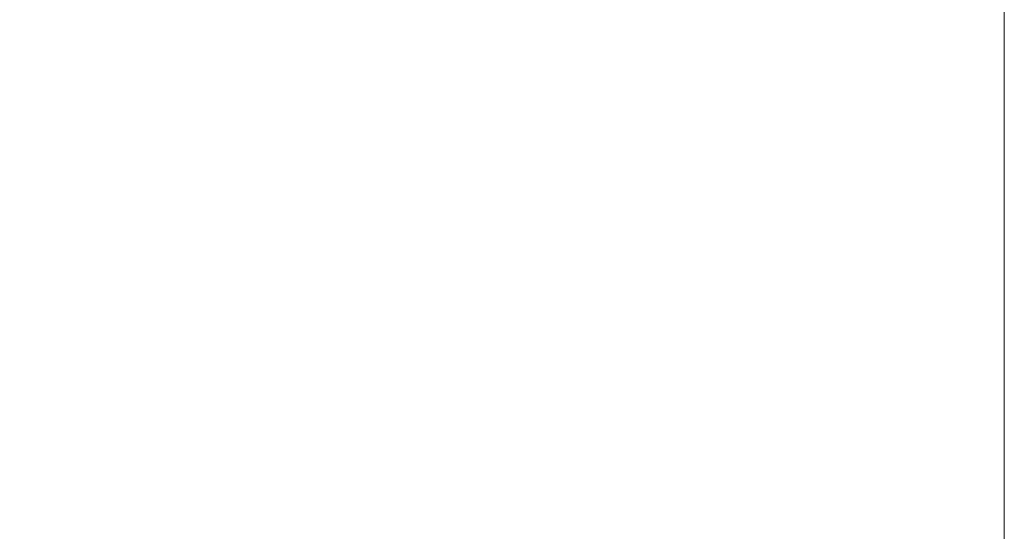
# Model space of a CAD drawing. Header units: inches. Extents: x 110711 to 158499, y 12149 to 19253.
# Tile 44 of 46: x 124298 to 124714, y 17746 to 17962. Entities that reach past the tile are written whole.
import ezdxf

# ---------------------------------------------------------------- set-up
doc = ezdxf.new("R2010")
doc.units = ezdxf.units.IN
doc.header["$MEASUREMENT"] = 0
doc.layers.add('HVAC SERVICE', color=7, linetype='Continuous', lineweight=35)
doc.layers.add('HVAC TEXT PP', color=7, linetype='Continuous', lineweight=20)
doc.styles.get("Standard").update_dxf_attribs({"font": 'romans.shx', "height": 6})

# ---------------------------------------------------------------- blocks, each defined once
blk = doc.blocks.new('HVAC SERVICE')
at = {"layer": 'HVAC TEXT PP', "char_height": 6, "width": 237.4875, "attachment_point": 1, "bg_fill": 2}
for s, insert in [('\\pi198.34;800 CFM \\P\\pi217.49;F.A.D', (64.94, -436.21)), ('\\pi93.773;1 NOS 11 TR DUCT ABLE UNIT \\P\\pi127.77;SIZE:-W1820XD780H475\\P\\pi192.34;CFM 4400 ', (86.98, -502.24))]:
    blk.add_mtext(s, dxfattribs=dict(at, insert=insert))

msp = doc.modelspace()

# ---------------------------------------------------------------- linework, layer by layer
at = {"layer": 'HVAC TEXT PP'}
msp.add_lwpolyline([(122775.67, 18714.54), (124713.6, 18714.54), (124713.6, 17319.69), (122775.67, 17319.69)], close=True, dxfattribs=at)

# ---------------------------------------------------------------- next in the draw order: block references
at = {"layer": 'HVAC SERVICE'}
msp.add_blockref('HVAC SERVICE', (123167.99, 18352.43), dxfattribs=at)

doc.saveas('drawing.dxf')
